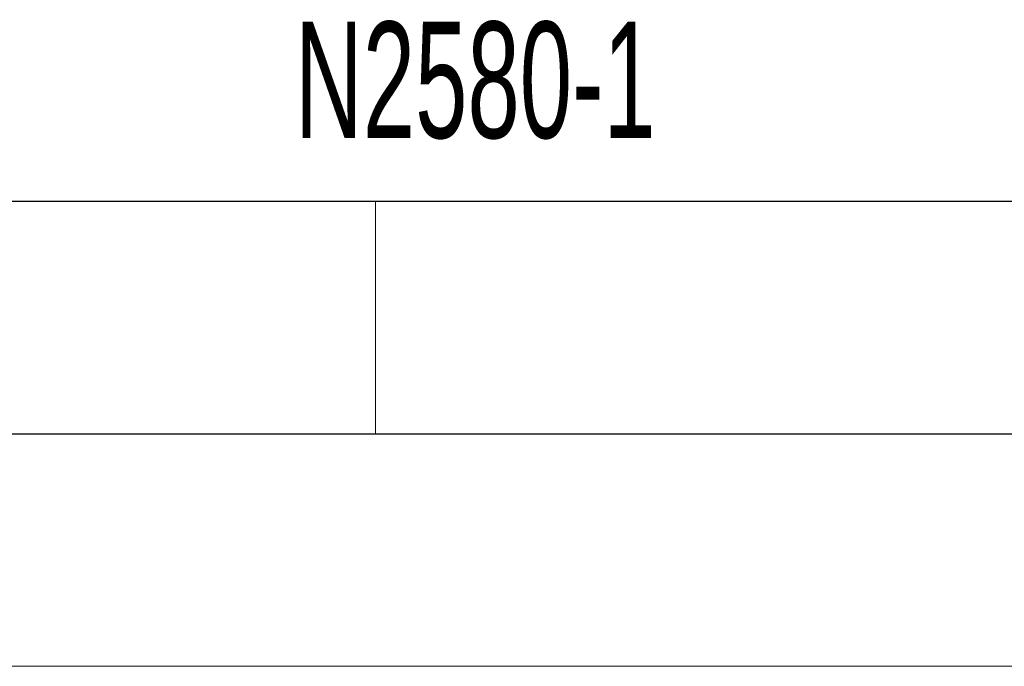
# Model space of a CAD drawing. Header units: millimetres. Extents: x 0 to 594, y 0 to 420.
# Tile 20 of 61: x 444 to 466, y 0 to 14. Entities that reach past the tile are written whole.
import ezdxf

# ---------------------------------------------------------------- set-up
doc = ezdxf.new("R2010")
doc.units = ezdxf.units.MM
doc.layers.add('FORMAT', color=7, linetype='Continuous')
doc.layers.add('SLD-0', color=7, linetype='Continuous')
doc.styles.add('SLDTEXTSTYLE1', font='TXT', dxfattribs={"width": 0.605})

msp = doc.modelspace()

# ---------------------------------------------------------------- linework, layer by layer
at = {"color": 7, "linetype": 'Continuous', "lineweight": 18}
for p, q in [((452, 10), (452, 5)), ((0, 0), (594, 0))]:
    msp.add_line(p, q, dxfattribs=at)
at = {"layer": 'FORMAT'}
for p, q in [((20, 10), (584, 10)), ((399.4, 10), (584, 10)), ((15, 5), (589, 5))]:
    msp.add_line(p, q, dxfattribs=at)
at = {"layer": 'SLD-0'}
msp.add_line((399.4, 10), (584, 10), dxfattribs=at)

# ---------------------------------------------------------------- texts
at = {"layer": 'FORMAT', "insert": (450.269, 13.86), "char_height": 2.5, "attachment_point": 1, "style": 'SLDTEXTSTYLE1'}
msp.add_mtext('N2580-1', dxfattribs=at)

doc.saveas('drawing.dxf')
